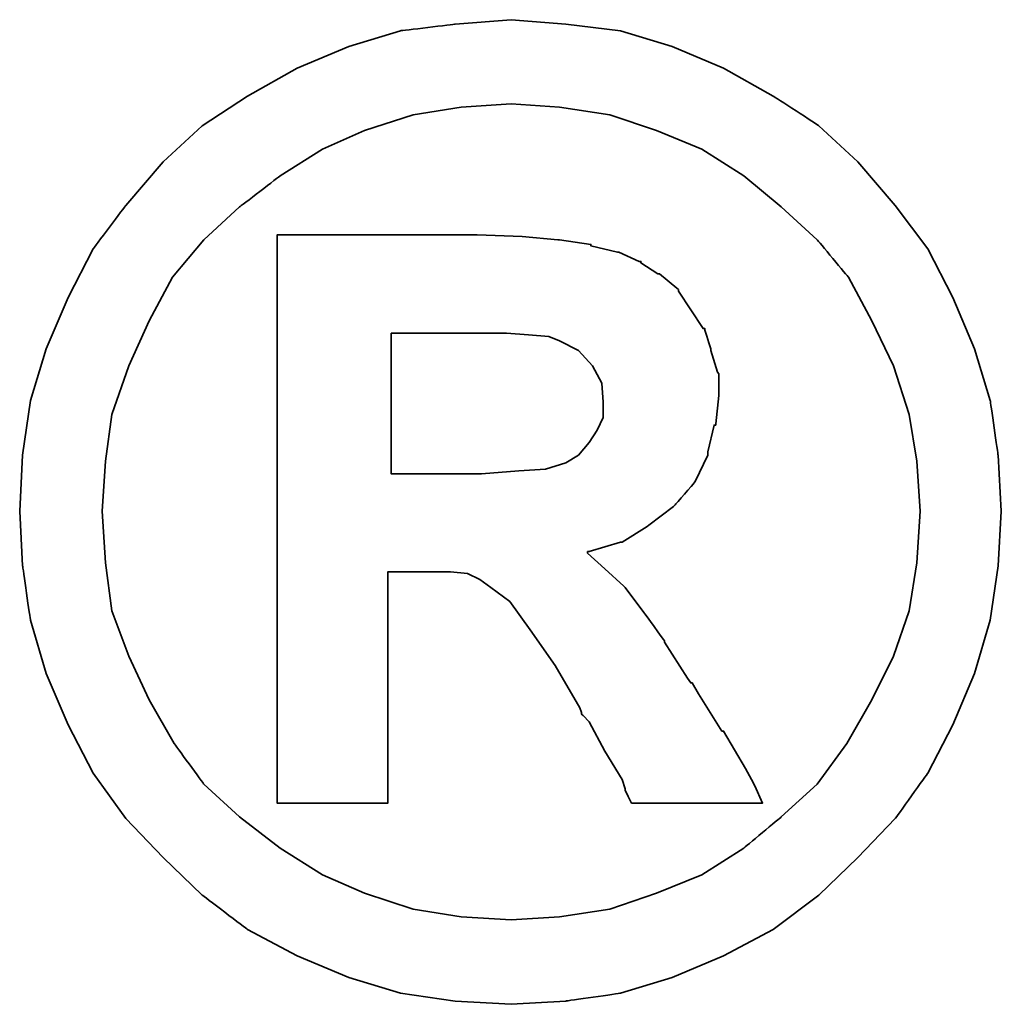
# Model space of a CAD drawing. Header units: millimetres. Extents: x 1 to 139, y 1 to 85.
# Tile 47 of 49: x 128.894 to 129.246, y 42.505 to 42.859. Entities that reach past the tile are written whole.
import ezdxf

# ---------------------------------------------------------------- set-up
doc = ezdxf.new("R2010")
doc.units = ezdxf.units.MM
doc.header["$LTSCALE"] = 0.05
doc.layers.add('DIM', color=4, linetype='CONTINUOUS')
doc.layers.add('layer 1', color=7, linetype='CONTINUOUS')

# ---------------------------------------------------------------- blocks, each defined once
blk = doc.blocks.new('TBI MOTION logo(完整正式版)')
at = {"layer": 'layer 1', "color": 22, "lineweight": 35}
for points, knots in [([(81.20634, 4.98624), (81.20634, 4.98624), (81.18649, 5.32862), (81.18649, 5.32862), (81.18649, 5.32862), (81.18649, 5.32862), (81.13886, 5.66206), (81.13886, 5.66206), (81.13886, 5.66206), (81.13886, 5.66206), (81.04359, 5.97764), (81.04359, 5.97764), (81.04359, 5.97764), (81.04359, 5.97764), (80.91061, 6.29124), (80.91061, 6.29124), (80.91061, 6.29124), (80.91061, 6.29124), (80.75778, 6.58697), (80.75778, 6.58697), (80.75778, 6.58697), (80.75778, 6.58697), (80.5593, 6.85294), (80.5593, 6.85294), (80.5593, 6.85294), (80.5593, 6.85294), (80.33105, 7.1189), (80.33105, 7.1189), (80.33105, 7.1189), (80.33105, 7.1189), (80.09287, 7.33921), (80.09287, 7.33921), (80.09287, 7.33921), (80.09287, 7.33921), (79.815, 7.51982), (79.815, 7.51982), (79.815, 7.51982), (79.815, 7.51982), (79.51133, 7.69051), (79.51133, 7.69051), (79.51133, 7.69051), (79.51133, 7.69051), (79.19773, 7.8235), (79.19773, 7.8235), (79.19773, 7.8235), (79.19773, 7.8235), (78.88215, 7.91877), (78.88215, 7.91877), (78.88215, 7.91877), (78.88215, 7.91877), (78.54871, 7.95846), (78.54871, 7.95846), (78.54871, 7.95846), (78.54871, 7.95846), (78.21526, 7.98625), (78.21526, 7.98625), (78.21526, 7.98625), (78.21526, 7.98625), (77.87388, 7.95846), (77.87388, 7.95846), (77.87388, 7.95846), (77.87388, 7.95846), (77.54044, 7.91877), (77.54044, 7.91877), (77.54044, 7.91877), (77.54044, 7.91877), (77.22485, 7.8235), (77.22485, 7.8235), (77.22485, 7.8235), (77.22485, 7.8235), (76.91027, 7.69051), (76.91027, 7.69051), (76.91027, 7.69051), (76.91027, 7.69051), (76.6056, 7.51982), (76.6056, 7.51982), (76.6056, 7.51982), (76.6056, 7.51982), (76.32972, 7.33921), (76.32972, 7.33921), (76.32972, 7.33921), (76.32972, 7.33921), (76.09154, 7.1189), (76.09154, 7.1189), (76.09154, 7.1189), (76.09154, 7.1189), (75.86329, 6.85294), (75.86329, 6.85294), (75.86329, 6.85294), (75.86329, 6.85294), (75.66382, 6.58697), (75.66382, 6.58697), (75.66382, 6.58697), (75.66382, 6.58697), (75.51099, 6.29124), (75.51099, 6.29124), (75.51099, 6.29124), (75.51099, 6.29124), (75.37702, 5.97764), (75.37702, 5.97764), (75.37702, 5.97764), (75.37702, 5.97764), (75.28175, 5.66206), (75.28175, 5.66206), (75.28175, 5.66206), (75.28175, 5.66206), (75.23411, 5.32862), (75.23411, 5.32862), (75.23411, 5.32862), (75.23411, 5.32862), (75.21625, 4.98624), (75.21625, 4.98624), (75.21625, 4.98624), (75.21625, 4.98624), (75.23411, 4.6528), (75.23411, 4.6528), (75.23411, 4.6528), (75.23411, 4.6528), (75.28175, 4.32035), (75.28175, 4.32035), (75.28175, 4.32035), (75.28175, 4.32035), (75.37702, 3.99583), (75.37702, 3.99583), (75.37702, 3.99583), (75.37702, 3.99583), (75.51099, 3.68224), (75.51099, 3.68224), (75.51099, 3.68224), (75.51099, 3.68224), (75.66382, 3.38749), (75.66382, 3.38749), (75.66382, 3.38749), (75.66382, 3.38749), (75.86329, 3.10963), (75.86329, 3.10963), (75.86329, 3.10963), (75.86329, 3.10963), (76.09154, 2.87145), (76.09154, 2.87145), (76.09154, 2.87145), (76.09154, 2.87145), (76.32972, 2.6432), (76.32972, 2.6432), (76.32972, 2.6432), (76.32972, 2.6432), (76.6056, 2.43381), (76.6056, 2.43381), (76.6056, 2.43381), (76.6056, 2.43381), (76.91027, 2.27205), (76.91027, 2.27205), (76.91027, 2.27205), (76.91027, 2.27205), (77.22485, 2.13906), (77.22485, 2.13906), (77.22485, 2.13906), (77.22485, 2.13906), (77.54044, 2.0438), (77.54044, 2.0438), (77.54044, 2.0438), (77.54044, 2.0438), (77.87388, 1.99616), (77.87388, 1.99616), (77.87388, 1.99616), (77.87388, 1.99616), (78.21526, 1.97631), (78.21526, 1.97631), (78.21526, 1.97631), (78.21526, 1.97631), (78.54871, 1.99616), (78.54871, 1.99616), (78.54871, 1.99616), (78.54871, 1.99616), (78.88215, 2.0438), (78.88215, 2.0438), (78.88215, 2.0438), (78.88215, 2.0438), (79.19773, 2.13906), (79.19773, 2.13906), (79.19773, 2.13906), (79.19773, 2.13906), (79.51133, 2.27205), (79.51133, 2.27205), (79.51133, 2.27205), (79.51133, 2.27205), (79.815, 2.43381), (79.815, 2.43381), (79.815, 2.43381), (79.815, 2.43381), (80.09287, 2.6432), (80.09287, 2.6432), (80.09287, 2.6432), (80.09287, 2.6432), (80.33105, 2.87145), (80.33105, 2.87145), (80.33105, 2.87145), (80.33105, 2.87145), (80.5593, 3.10963), (80.5593, 3.10963), (80.5593, 3.10963), (80.5593, 3.10963), (80.75778, 3.38749), (80.75778, 3.38749), (80.75778, 3.38749), (80.75778, 3.38749), (80.91061, 3.68224), (80.91061, 3.68224), (80.91061, 3.68224), (80.91061, 3.68224), (81.04359, 3.99583), (81.04359, 3.99583), (81.04359, 3.99583), (81.04359, 3.99583), (81.13886, 4.32035), (81.13886, 4.32035), (81.13886, 4.32035), (81.13886, 4.32035), (81.18649, 4.6528), (81.18649, 4.6528), (81.18649, 4.6528), (81.18649, 4.6528), (81.20634, 4.98624), (81.20634, 4.98624)], [0, 0, 0, 0, 0.0178571, 0.0178571, 0.0178571, 0.0178572, 0.0357143, 0.0357143, 0.0357143, 0.0357143, 0.0535714, 0.0535714, 0.0535714, 0.0535714, 0.0714286, 0.0714286, 0.0714286, 0.0714286, 0.0892857, 0.0892857, 0.0892857, 0.0892857, 0.1071429, 0.1071429, 0.1071429, 0.1071429, 0.125, 0.125, 0.125, 0.125, 0.1428571, 0.1428571, 0.1428571, 0.1428572, 0.1607143, 0.1607143, 0.1607143, 0.1607143, 0.1785714, 0.1785714, 0.1785714, 0.1785714, 0.1964286, 0.1964286, 0.1964286, 0.1964286, 0.2142857, 0.2142857, 0.2142857, 0.2142857, 0.2321429, 0.2321429, 0.2321429, 0.2321429, 0.25, 0.25, 0.25, 0.25, 0.2678571, 0.2678571, 0.2678571, 0.2678572, 0.2857143, 0.2857143, 0.2857143, 0.2857143, 0.3035714, 0.3035714, 0.3035714, 0.3035714, 0.3214286, 0.3214286, 0.3214286, 0.3214286, 0.3392857, 0.3392857, 0.3392857, 0.3392857, 0.3571429, 0.3571429, 0.3571429, 0.3571429, 0.375, 0.375, 0.375, 0.375, 0.3928571, 0.3928571, 0.3928571, 0.3928572, 0.4107143, 0.4107143, 0.4107143, 0.4107143, 0.4285714, 0.4285714, 0.4285714, 0.4285714, 0.4464286, 0.4464286, 0.4464286, 0.4464286, 0.4642857, 0.4642857, 0.4642857, 0.4642857, 0.4821429, 0.4821429, 0.4821429, 0.4821429, 0.5, 0.5, 0.5, 0.5, 0.5178571, 0.5178571, 0.5178571, 0.5178572, 0.5357143, 0.5357143, 0.5357143, 0.5357143, 0.5535714, 0.5535714, 0.5535714, 0.5535714, 0.5714286, 0.5714286, 0.5714286, 0.5714286, 0.5892857, 0.5892857, 0.5892857, 0.5892857, 0.6071429, 0.6071429, 0.6071429, 0.6071429, 0.625, 0.625, 0.625, 0.625, 0.6428571, 0.6428571, 0.6428571, 0.6428572, 0.6607143, 0.6607143, 0.6607143, 0.6607143, 0.6785714, 0.6785714, 0.6785714, 0.6785714, 0.6964286, 0.6964286, 0.6964286, 0.6964286, 0.7142857, 0.7142857, 0.7142857, 0.7142857, 0.7321429, 0.7321429, 0.7321429, 0.7321429, 0.75, 0.75, 0.75, 0.75, 0.7678571, 0.7678571, 0.7678571, 0.7678572, 0.7857143, 0.7857143, 0.7857143, 0.7857143, 0.8035714, 0.8035714, 0.8035714, 0.8035714, 0.8214286, 0.8214286, 0.8214286, 0.8214286, 0.8392857, 0.8392857, 0.8392857, 0.8392857, 0.8571429, 0.8571429, 0.8571429, 0.8571429, 0.875, 0.875, 0.875, 0.875, 0.8928571, 0.8928571, 0.8928571, 0.8928572, 0.9107143, 0.9107143, 0.9107143, 0.9107143, 0.9285714, 0.9285714, 0.9285714, 0.9285714, 0.9464286, 0.9464286, 0.9464286, 0.9464286, 0.9642857, 0.9642857, 0.9642857, 0.9642857, 0.9821429, 0.9821429, 0.9821429, 0.9821429, 1, 1, 1, 1]), ([(80.71014, 4.98624), (80.71014, 4.98624), (80.69129, 5.29091), (80.69129, 5.29091), (80.69129, 5.29091), (80.69129, 5.29091), (80.64464, 5.57672), (80.64464, 5.57672), (80.64464, 5.57672), (80.64464, 5.57672), (80.54937, 5.87245), (80.54937, 5.87245), (80.54937, 5.87245), (80.54937, 5.87245), (80.41639, 6.14833), (80.41639, 6.14833), (80.41639, 6.14833), (80.41639, 6.14833), (80.27349, 6.41429), (80.27349, 6.41429), (80.27349, 6.41429), (80.27349, 6.41429), (80.08295, 6.64255), (80.08295, 6.64255), (80.08295, 6.64255), (80.08295, 6.64255), (79.86264, 6.84301), (79.86264, 6.84301), (79.86264, 6.84301), (79.86264, 6.84301), (79.63439, 7.03355), (79.63439, 7.03355), (79.63439, 7.03355), (79.63439, 7.03355), (79.37835, 7.1963), (79.37835, 7.1963), (79.37835, 7.1963), (79.37835, 7.1963), (79.10246, 7.30944), (79.10246, 7.30944), (79.10246, 7.30944), (79.10246, 7.30944), (78.81665, 7.40471), (78.81665, 7.40471), (78.81665, 7.40471), (78.81665, 7.40471), (78.511, 7.45234), (78.511, 7.45234), (78.511, 7.45234), (78.511, 7.45234), (78.21526, 7.47219), (78.21526, 7.47219), (78.21526, 7.47219), (78.21526, 7.47219), (77.9106, 7.45234), (77.9106, 7.45234), (77.9106, 7.45234), (77.9106, 7.45234), (77.61685, 7.40471), (77.61685, 7.40471), (77.61685, 7.40471), (77.61685, 7.40471), (77.32012, 7.30944), (77.32012, 7.30944), (77.32012, 7.30944), (77.32012, 7.30944), (77.06309, 7.1963), (77.06309, 7.1963), (77.06309, 7.1963), (77.06309, 7.1963), (76.80606, 7.03355), (76.80606, 7.03355), (76.80606, 7.03355), (76.80606, 7.03355), (76.55797, 6.84301), (76.55797, 6.84301), (76.55797, 6.84301), (76.55797, 6.84301), (76.34063, 6.64255), (76.34063, 6.64255), (76.34063, 6.64255), (76.34063, 6.64255), (76.1491, 6.41429), (76.1491, 6.41429), (76.1491, 6.41429), (76.1491, 6.41429), (76.0062, 6.14833), (76.0062, 6.14833), (76.0062, 6.14833), (76.0062, 6.14833), (75.88314, 5.87245), (75.88314, 5.87245), (75.88314, 5.87245), (75.88314, 5.87245), (75.77794, 5.57672), (75.77794, 5.57672), (75.77794, 5.57672), (75.77794, 5.57672), (75.73924, 5.29091), (75.73924, 5.29091), (75.73924, 5.29091), (75.73924, 5.29091), (75.72039, 4.98624), (75.72039, 4.98624), (75.72039, 4.98624), (75.72039, 4.98624), (75.73924, 4.67165), (75.73924, 4.67165), (75.73924, 4.67165), (75.73924, 4.67165), (75.77794, 4.37791), (75.77794, 4.37791), (75.77794, 4.37791), (75.77794, 4.37791), (75.88314, 4.10102), (75.88314, 4.10102), (75.88314, 4.10102), (75.88314, 4.10102), (76.0062, 3.83407), (76.0062, 3.83407), (76.0062, 3.83407), (76.0062, 3.83407), (76.15902, 3.56811), (76.15902, 3.56811), (76.15902, 3.56811), (76.15902, 3.56811), (76.34063, 3.32001), (76.34063, 3.32001), (76.34063, 3.32001), (76.34063, 3.32001), (76.55797, 3.11955), (76.55797, 3.11955), (76.55797, 3.11955), (76.55797, 3.11955), (76.80606, 2.92901), (76.80606, 2.92901), (76.80606, 2.92901), (76.80606, 2.92901), (77.06309, 2.76725), (77.06309, 2.76725), (77.06309, 2.76725), (77.06309, 2.76725), (77.32012, 2.65412), (77.32012, 2.65412), (77.32012, 2.65412), (77.32012, 2.65412), (77.61685, 2.55786), (77.61685, 2.55786), (77.61685, 2.55786), (77.61685, 2.55786), (77.9106, 2.51022), (77.9106, 2.51022), (77.9106, 2.51022), (77.9106, 2.51022), (78.21526, 2.49137), (78.21526, 2.49137), (78.21526, 2.49137), (78.21526, 2.49137), (78.511, 2.51022), (78.511, 2.51022), (78.511, 2.51022), (78.511, 2.51022), (78.81665, 2.55786), (78.81665, 2.55786), (78.81665, 2.55786), (78.81665, 2.55786), (79.10246, 2.65412), (79.10246, 2.65412), (79.10246, 2.65412), (79.10246, 2.65412), (79.37835, 2.76725), (79.37835, 2.76725), (79.37835, 2.76725), (79.37835, 2.76725), (79.63439, 2.92901), (79.63439, 2.92901), (79.63439, 2.92901), (79.63439, 2.92901), (79.86264, 3.11955), (79.86264, 3.11955), (79.86264, 3.11955), (79.86264, 3.11955), (80.08295, 3.32001), (80.08295, 3.32001), (80.08295, 3.32001), (80.08295, 3.32001), (80.26356, 3.56811), (80.26356, 3.56811), (80.26356, 3.56811), (80.26356, 3.56811), (80.41639, 3.83407), (80.41639, 3.83407), (80.41639, 3.83407), (80.41639, 3.83407), (80.54937, 4.10102), (80.54937, 4.10102), (80.54937, 4.10102), (80.54937, 4.10102), (80.64464, 4.37791), (80.64464, 4.37791), (80.64464, 4.37791), (80.64464, 4.37791), (80.69129, 4.67165), (80.69129, 4.67165), (80.69129, 4.67165), (80.69129, 4.67165), (80.71014, 4.98624), (80.71014, 4.98624)], [0, 0, 0, 0, 0.0192308, 0.0192308, 0.0192308, 0.0192308, 0.0384615, 0.0384615, 0.0384615, 0.0384615, 0.0576923, 0.0576923, 0.0576923, 0.0576923, 0.0769231, 0.0769231, 0.0769231, 0.0769231, 0.0961538, 0.0961538, 0.0961538, 0.0961539, 0.1153846, 0.1153846, 0.1153846, 0.1153846, 0.1346154, 0.1346154, 0.1346154, 0.1346154, 0.1538462, 0.1538462, 0.1538462, 0.1538462, 0.1730769, 0.1730769, 0.1730769, 0.1730769, 0.1923077, 0.1923077, 0.1923077, 0.1923077, 0.2115385, 0.2115385, 0.2115385, 0.2115385, 0.2307692, 0.2307692, 0.2307692, 0.2307692, 0.25, 0.25, 0.25, 0.25, 0.2692308, 0.2692308, 0.2692308, 0.2692308, 0.2884615, 0.2884615, 0.2884615, 0.2884615, 0.3076923, 0.3076923, 0.3076923, 0.3076923, 0.3269231, 0.3269231, 0.3269231, 0.3269231, 0.3461538, 0.3461538, 0.3461538, 0.3461539, 0.3653846, 0.3653846, 0.3653846, 0.3653846, 0.3846154, 0.3846154, 0.3846154, 0.3846154, 0.4038462, 0.4038462, 0.4038462, 0.4038462, 0.4230769, 0.4230769, 0.4230769, 0.4230769, 0.4423077, 0.4423077, 0.4423077, 0.4423077, 0.4615385, 0.4615385, 0.4615385, 0.4615385, 0.4807692, 0.4807692, 0.4807692, 0.4807692, 0.5, 0.5, 0.5, 0.5, 0.5192308, 0.5192308, 0.5192308, 0.5192308, 0.5384615, 0.5384615, 0.5384615, 0.5384615, 0.5576923, 0.5576923, 0.5576923, 0.5576923, 0.5769231, 0.5769231, 0.5769231, 0.5769231, 0.5961538, 0.5961538, 0.5961538, 0.5961539, 0.6153846, 0.6153846, 0.6153846, 0.6153846, 0.6346154, 0.6346154, 0.6346154, 0.6346154, 0.6538462, 0.6538462, 0.6538462, 0.6538462, 0.6730769, 0.6730769, 0.6730769, 0.6730769, 0.6923077, 0.6923077, 0.6923077, 0.6923077, 0.7115385, 0.7115385, 0.7115385, 0.7115385, 0.7307692, 0.7307692, 0.7307692, 0.7307692, 0.75, 0.75, 0.75, 0.75, 0.7692308, 0.7692308, 0.7692308, 0.7692308, 0.7884615, 0.7884615, 0.7884615, 0.7884615, 0.8076923, 0.8076923, 0.8076923, 0.8076923, 0.8269231, 0.8269231, 0.8269231, 0.8269231, 0.8461538, 0.8461538, 0.8461538, 0.8461539, 0.8653846, 0.8653846, 0.8653846, 0.8653846, 0.8846154, 0.8846154, 0.8846154, 0.8846154, 0.9038462, 0.9038462, 0.9038462, 0.9038462, 0.9230769, 0.9230769, 0.9230769, 0.9230769, 0.9423077, 0.9423077, 0.9423077, 0.9423077, 0.9615385, 0.9615385, 0.9615385, 0.9615385, 0.9807692, 0.9807692, 0.9807692, 0.9807692, 1, 1, 1, 1]), ([(76.78721, 3.2823), (76.78721, 3.2823), (76.78721, 3.32001), (76.78721, 3.32001), (76.78721, 3.32001), (76.78721, 3.32001), (76.78721, 3.42422), (76.78721, 3.42422), (76.78721, 3.42422), (76.78721, 3.42422), (76.78721, 3.59689), (76.78721, 3.59689), (76.78721, 3.59689), (76.78721, 3.59689), (76.78721, 3.80529), (76.78721, 3.80529), (76.78721, 3.80529), (76.78721, 3.80529), (76.78721, 4.0524), (76.78721, 4.0524), (76.78721, 4.0524), (76.78721, 4.0524), (76.78721, 4.32035), (76.78721, 4.32035), (76.78721, 4.32035), (76.78721, 4.32035), (76.78721, 4.92868), (76.78721, 4.92868), (76.78721, 4.92868), (76.78721, 4.92868), (76.78721, 5.53801), (76.78721, 5.53801), (76.78721, 5.53801), (76.78721, 5.53801), (76.78721, 5.82482), (76.78721, 5.82482), (76.78721, 5.82482), (76.78721, 5.82482), (76.78721, 6.07291), (76.78721, 6.07291), (76.78721, 6.07291), (76.78721, 6.07291), (76.78721, 6.30017), (76.78721, 6.30017), (76.78721, 6.30017), (76.78721, 6.30017), (76.78721, 6.45399), (76.78721, 6.45399), (76.78721, 6.45399), (76.78721, 6.45399), (76.78721, 6.5572), (76.78721, 6.5572), (76.78721, 6.5572), (76.78721, 6.5572), (76.78721, 6.59689), (76.78721, 6.59689), (76.78721, 6.59689), (76.78721, 6.59689), (76.78721, 6.67232), (76.78721, 6.67232), (76.78721, 6.67232), (76.78721, 6.67232), (76.8537, 6.67232), (76.8537, 6.67232), (76.8537, 6.67232), (76.8537, 6.67232), (76.87355, 6.67232), (76.87355, 6.67232), (76.87355, 6.67232), (76.87355, 6.67232), (76.91027, 6.67232), (76.91027, 6.67232), (76.91027, 6.67232), (76.91027, 6.67232), (77.04424, 6.67232), (77.04424, 6.67232), (77.04424, 6.67232), (77.04424, 6.67232), (77.22485, 6.67232), (77.22485, 6.67232), (77.22485, 6.67232), (77.22485, 6.67232), (77.43524, 6.67232), (77.43524, 6.67232), (77.43524, 6.67232), (77.43524, 6.67232), (77.65357, 6.67232), (77.65357, 6.67232), (77.65357, 6.67232), (77.65357, 6.67232), (77.82625, 6.67232), (77.82625, 6.67232), (77.82625, 6.67232), (77.82625, 6.67232), (77.94037, 6.67232), (77.94037, 6.67232), (77.94037, 6.67232), (77.94037, 6.67232), (77.97709, 6.67232), (77.97709, 6.67232), (77.97709, 6.67232), (77.97709, 6.67232), (77.99694, 6.67232), (77.99694, 6.67232), (77.99694, 6.67232), (77.99694, 6.67232), (78.00686, 6.67232), (78.00686, 6.67232), (78.00686, 6.67232), (78.00686, 6.67232), (78.28275, 6.6624), (78.28275, 6.6624), (78.28275, 6.6624), (78.28275, 6.6624), (78.50107, 6.64255), (78.50107, 6.64255), (78.50107, 6.64255), (78.50107, 6.64255), (78.511, 6.64255), (78.511, 6.64255), (78.511, 6.64255), (78.511, 6.64255), (78.70154, 6.61476), (78.70154, 6.61476), (78.70154, 6.61476), (78.70154, 6.61476), (78.70154, 6.60483), (78.70154, 6.60483), (78.70154, 6.60483), (78.70154, 6.60483), (78.86429, 6.56713), (78.86429, 6.56713), (78.86429, 6.56713), (78.86429, 6.56713), (78.87223, 6.56713), (78.87223, 6.56713), (78.87223, 6.56713), (78.87223, 6.56713), (78.99727, 6.51056), (78.99727, 6.51056), (78.99727, 6.51056), (78.99727, 6.51056), (79.00719, 6.51056), (79.00719, 6.51056), (79.00719, 6.51056), (79.00719, 6.51056), (79.00719, 6.50162), (79.00719, 6.50162), (79.00719, 6.50162), (79.00719, 6.50162), (79.1104, 6.43415), (79.1104, 6.43415), (79.1104, 6.43415), (79.1104, 6.43415), (79.12132, 6.43415), (79.12132, 6.43415), (79.12132, 6.43415), (79.12132, 6.43415), (79.22552, 6.34781), (79.22552, 6.34781), (79.22552, 6.34781), (79.22552, 6.34781), (79.23544, 6.33888), (79.23544, 6.33888), (79.23544, 6.33888), (79.23544, 6.33888), (79.23544, 6.32895), (79.23544, 6.32895), (79.23544, 6.32895), (79.23544, 6.32895), (79.31087, 6.21483), (79.31087, 6.21483), (79.31087, 6.21483), (79.31087, 6.21483), (79.38629, 6.1007), (79.38629, 6.1007), (79.38629, 6.1007), (79.38629, 6.1007), (79.3972, 6.1007), (79.3972, 6.1007), (79.3972, 6.1007), (79.3972, 6.1007), (79.3972, 6.09078), (79.3972, 6.09078), (79.3972, 6.09078), (79.3972, 6.09078), (79.43392, 5.97764), (79.43392, 5.97764), (79.43392, 5.97764), (79.43392, 5.97764), (79.43392, 5.96772), (79.43392, 5.96772), (79.43392, 5.96772), (79.43392, 5.96772), (79.47362, 5.83474), (79.47362, 5.83474), (79.47362, 5.83474), (79.47362, 5.83474), (79.48156, 5.82482), (79.48156, 5.82482), (79.48156, 5.82482), (79.48156, 5.82482), (79.48156, 5.69977), (79.48156, 5.69977), (79.48156, 5.69977), (79.48156, 5.69977), (79.48156, 5.69183), (79.48156, 5.69183), (79.48156, 5.69183), (79.48156, 5.69183), (79.4637, 5.51915), (79.4637, 5.51915), (79.4637, 5.51915), (79.4637, 5.51915), (79.4637, 5.51122), (79.4637, 5.51122), (79.4637, 5.51122), (79.4637, 5.51122), (79.45377, 5.51122), (79.45377, 5.51122), (79.45377, 5.51122), (79.45377, 5.51122), (79.41507, 5.34847), (79.41507, 5.34847), (79.41507, 5.34847), (79.41507, 5.34847), (79.41507, 5.33854), (79.41507, 5.33854), (79.41507, 5.33854), (79.41507, 5.33854), (79.41507, 5.32862), (79.41507, 5.32862), (79.41507, 5.32862), (79.41507, 5.32862), (79.33865, 5.16785), (79.33865, 5.16785), (79.33865, 5.16785), (79.33865, 5.16785), (79.33071, 5.15693), (79.33071, 5.15693), (79.33071, 5.15693), (79.33071, 5.15693), (79.2156, 5.02495), (79.2156, 5.02495), (79.2156, 5.02495), (79.2156, 5.02495), (79.20567, 5.01502), (79.20567, 5.01502), (79.20567, 5.01502), (79.20567, 5.01502), (79.05483, 4.89991), (79.05483, 4.89991), (79.05483, 4.89991), (79.05483, 4.89991), (79.04491, 4.89197), (79.04491, 4.89197), (79.04491, 4.89197), (79.04491, 4.89197), (78.89208, 4.7967), (78.89208, 4.7967), (78.89208, 4.7967), (78.89208, 4.7967), (78.88215, 4.7967), (78.88215, 4.7967), (78.88215, 4.7967), (78.88215, 4.7967), (78.69161, 4.73913), (78.69161, 4.73913), (78.69161, 4.73913), (78.69161, 4.73913), (78.68169, 4.73913), (78.68169, 4.73913), (78.68169, 4.73913), (78.68169, 4.73913), (78.68169, 4.72921), (78.68169, 4.72921), (78.68169, 4.72921), (78.68169, 4.72921), (78.78688, 4.63394), (78.78688, 4.63394), (78.78688, 4.63394), (78.78688, 4.63394), (78.902, 4.52875), (78.902, 4.52875), (78.902, 4.52875), (78.902, 4.52875), (78.91093, 4.52081), (78.91093, 4.52081), (78.91093, 4.52081), (78.91093, 4.52081), (79.02506, 4.36798), (79.02506, 4.36798), (79.02506, 4.36798), (79.02506, 4.36798), (79.1501, 4.1953), (79.1501, 4.1953), (79.1501, 4.1953), (79.1501, 4.1953), (79.1501, 4.18736), (79.1501, 4.18736), (79.1501, 4.18736), (79.1501, 4.18736), (79.29201, 3.96705), (79.29201, 3.96705), (79.29201, 3.96705), (79.29201, 3.96705), (79.31087, 3.93828), (79.31087, 3.93828), (79.31087, 3.93828), (79.31087, 3.93828), (79.32079, 3.93828), (79.32079, 3.93828), (79.32079, 3.93828), (79.32079, 3.93828), (79.3585, 3.87178), (79.3585, 3.87178), (79.3585, 3.87178), (79.3585, 3.87178), (79.50141, 3.64353), (79.50141, 3.64353), (79.50141, 3.64353), (79.50141, 3.64353), (79.51133, 3.64353), (79.51133, 3.64353), (79.51133, 3.64353), (79.51133, 3.64353), (79.64431, 3.41528), (79.64431, 3.41528), (79.64431, 3.41528), (79.64431, 3.41528), (79.68202, 3.3478), (79.68202, 3.3478), (79.68202, 3.3478), (79.68202, 3.3478), (79.70187, 3.31009), (79.70187, 3.31009), (79.70187, 3.31009), (79.70187, 3.31009), (79.7495, 3.2049), (79.7495, 3.2049), (79.7495, 3.2049), (79.7495, 3.2049), (79.64431, 3.2049), (79.64431, 3.2049), (79.64431, 3.2049), (79.64431, 3.2049), (79.62546, 3.2049), (79.62546, 3.2049), (79.62546, 3.2049), (79.62546, 3.2049), (79.53912, 3.2049), (79.53912, 3.2049), (79.53912, 3.2049), (79.53912, 3.2049), (79.31087, 3.2049), (79.31087, 3.2049), (79.31087, 3.2049), (79.31087, 3.2049), (79.08262, 3.2049), (79.08262, 3.2049), (79.08262, 3.2049), (79.08262, 3.2049), (79.00719, 3.2049), (79.00719, 3.2049), (79.00719, 3.2049), (79.00719, 3.2049), (78.98735, 3.2049), (78.98735, 3.2049), (78.98735, 3.2049), (78.98735, 3.2049), (78.94964, 3.2049), (78.94964, 3.2049), (78.94964, 3.2049), (78.94964, 3.2049), (78.92979, 3.24459), (78.92979, 3.24459), (78.92979, 3.24459), (78.92979, 3.24459), (78.91093, 3.2823), (78.91093, 3.2823), (78.91093, 3.2823), (78.91093, 3.2823), (78.91093, 3.29223), (78.91093, 3.29223), (78.91093, 3.29223), (78.91093, 3.29223), (78.89208, 3.3478), (78.89208, 3.3478), (78.89208, 3.3478), (78.89208, 3.3478), (78.78688, 3.52048), (78.78688, 3.52048), (78.78688, 3.52048), (78.78688, 3.52048), (78.69161, 3.7001), (78.69161, 3.7001), (78.69161, 3.7001), (78.69161, 3.7001), (78.6539, 3.7388), (78.6539, 3.7388), (78.6539, 3.7388), (78.6539, 3.7388), (78.64398, 3.74873), (78.64398, 3.74873), (78.64398, 3.74873), (78.64398, 3.74873), (78.64398, 3.75766), (78.64398, 3.75766), (78.64398, 3.75766), (78.64398, 3.75766), (78.63405, 3.78644), (78.63405, 3.78644), (78.63405, 3.78644), (78.63405, 3.78644), (78.48321, 4.04347), (78.48321, 4.04347), (78.48321, 4.04347), (78.48321, 4.04347), (78.33038, 4.2618), (78.33038, 4.2618), (78.33038, 4.2618), (78.33038, 4.2618), (78.20732, 4.43447), (78.20732, 4.43447), (78.20732, 4.43447), (78.20732, 4.43447), (78.09221, 4.52081), (78.09221, 4.52081), (78.09221, 4.52081), (78.09221, 4.52081), (78.02472, 4.56845), (78.02472, 4.56845), (78.02472, 4.56845), (78.02472, 4.56845), (77.9493, 4.60616), (77.9493, 4.60616), (77.9493, 4.60616), (77.9493, 4.60616), (77.8451, 4.61608), (77.8451, 4.61608), (77.8451, 4.61608), (77.8451, 4.61608), (77.71113, 4.61608), (77.71113, 4.61608), (77.71113, 4.61608), (77.71113, 4.61608), (77.69128, 4.61608), (77.69128, 4.61608), (77.69128, 4.61608), (77.69128, 4.61608), (77.67342, 4.61608), (77.67342, 4.61608), (77.67342, 4.61608), (77.67342, 4.61608), (77.5583, 4.61608), (77.5583, 4.61608), (77.5583, 4.61608), (77.5583, 4.61608), (77.46303, 4.61608), (77.46303, 4.61608), (77.46303, 4.61608), (77.46303, 4.61608), (77.46303, 4.54761), (77.46303, 4.54761), (77.46303, 4.54761), (77.46303, 4.54761), (77.46303, 4.47318), (77.46303, 4.47318), (77.46303, 4.47318), (77.46303, 4.47318), (77.46303, 4.24294), (77.46303, 4.24294), (77.46303, 4.24294), (77.46303, 4.24294), (77.46303, 3.99583), (77.46303, 3.99583), (77.46303, 3.99583), (77.46303, 3.99583), (77.46303, 3.72888), (77.46303, 3.72888), (77.46303, 3.72888), (77.46303, 3.72888), (77.46303, 3.51055), (77.46303, 3.51055), (77.46303, 3.51055), (77.46303, 3.51055), (77.46303, 3.42422), (77.46303, 3.42422), (77.46303, 3.42422), (77.46303, 3.42422), (77.46303, 3.35773), (77.46303, 3.35773), (77.46303, 3.35773), (77.46303, 3.35773), (77.46303, 3.30017), (77.46303, 3.30017), (77.46303, 3.30017), (77.46303, 3.30017), (77.46303, 3.2823), (77.46303, 3.2823), (77.46303, 3.2823), (77.46303, 3.2823), (77.46303, 3.2049), (77.46303, 3.2049), (77.46303, 3.2049), (77.46303, 3.2049), (77.39753, 3.2049), (77.39753, 3.2049), (77.39753, 3.2049), (77.39753, 3.2049), (77.37768, 3.2049), (77.37768, 3.2049), (77.37768, 3.2049), (77.37768, 3.2049), (77.32012, 3.2049), (77.32012, 3.2049), (77.32012, 3.2049), (77.32012, 3.2049), (77.12165, 3.2049), (77.12165, 3.2049), (77.12165, 3.2049), (77.12165, 3.2049), (76.94897, 3.2049), (76.94897, 3.2049), (76.94897, 3.2049), (76.94897, 3.2049), (76.8924, 3.2049), (76.8924, 3.2049), (76.8924, 3.2049), (76.8924, 3.2049), (76.8537, 3.2049), (76.8537, 3.2049), (76.8537, 3.2049), (76.8537, 3.2049), (76.78721, 3.2049), (76.78721, 3.2049), (76.78721, 3.2049), (76.78721, 3.2049), (76.78721, 3.2823), (76.78721, 3.2823)], [0, 0, 0, 0, 0.0074074, 0.0074074, 0.0074074, 0.0074074, 0.0148148, 0.0148148, 0.0148148, 0.0148148, 0.0222222, 0.0222222, 0.0222222, 0.0222222, 0.0296296, 0.0296296, 0.0296296, 0.0296296, 0.037037, 0.037037, 0.037037, 0.037037, 0.0444444, 0.0444444, 0.0444444, 0.0444445, 0.0518519, 0.0518519, 0.0518519, 0.0518519, 0.0592593, 0.0592593, 0.0592593, 0.0592593, 0.0666667, 0.0666667, 0.0666667, 0.0666667, 0.0740741, 0.0740741, 0.0740741, 0.0740741, 0.0814815, 0.0814815, 0.0814815, 0.0814815, 0.0888889, 0.0888889, 0.0888889, 0.0888889, 0.0962963, 0.0962963, 0.0962963, 0.0962963, 0.1037037, 0.1037037, 0.1037037, 0.1037037, 0.1111111, 0.1111111, 0.1111111, 0.1111111, 0.1185185, 0.1185185, 0.1185185, 0.1185185, 0.1259259, 0.1259259, 0.1259259, 0.1259259, 0.1333333, 0.1333333, 0.1333333, 0.1333333, 0.1407407, 0.1407407, 0.1407407, 0.1407408, 0.1481481, 0.1481481, 0.1481481, 0.1481482, 0.1555556, 0.1555556, 0.1555556, 0.1555556, 0.162963, 0.162963, 0.162963, 0.162963, 0.1703704, 0.1703704, 0.1703704, 0.1703704, 0.1777778, 0.1777778, 0.1777778, 0.1777778, 0.1851852, 0.1851852, 0.1851852, 0.1851852, 0.1925926, 0.1925926, 0.1925926, 0.1925926, 0.2, 0.2, 0.2, 0.2, 0.2074074, 0.2074074, 0.2074074, 0.2074074, 0.2148148, 0.2148148, 0.2148148, 0.2148148, 0.2222222, 0.2222222, 0.2222222, 0.2222222, 0.2296296, 0.2296296, 0.2296296, 0.2296296, 0.237037, 0.237037, 0.237037, 0.237037, 0.2444444, 0.2444444, 0.2444444, 0.2444445, 0.2518519, 0.2518519, 0.2518519, 0.2518519, 0.2592593, 0.2592593, 0.2592593, 0.2592593, 0.2666667, 0.2666667, 0.2666667, 0.2666667, 0.2740741, 0.2740741, 0.2740741, 0.2740741, 0.2814815, 0.2814815, 0.2814815, 0.2814815, 0.2888889, 0.2888889, 0.2888889, 0.2888889, 0.2962963, 0.2962963, 0.2962963, 0.2962963, 0.3037037, 0.3037037, 0.3037037, 0.3037037, 0.3111111, 0.3111111, 0.3111111, 0.3111111, 0.3185185, 0.3185185, 0.3185185, 0.3185185, 0.3259259, 0.3259259, 0.3259259, 0.3259259, 0.3333333, 0.3333333, 0.3333333, 0.3333333, 0.3407407, 0.3407407, 0.3407407, 0.3407408, 0.3481481, 0.3481481, 0.3481481, 0.3481482, 0.3555556, 0.3555556, 0.3555556, 0.3555556, 0.362963, 0.362963, 0.362963, 0.362963, 0.3703704, 0.3703704, 0.3703704, 0.3703704, 0.3777778, 0.3777778, 0.3777778, 0.3777778, 0.3851852, 0.3851852, 0.3851852, 0.3851852, 0.3925926, 0.3925926, 0.3925926, 0.3925926, 0.4, 0.4, 0.4, 0.4, 0.4074074, 0.4074074, 0.4074074, 0.4074074, 0.4148148, 0.4148148, 0.4148148, 0.4148148, 0.4222222, 0.4222222, 0.4222222, 0.4222222, 0.4296296, 0.4296296, 0.4296296, 0.4296296, 0.437037, 0.437037, 0.437037, 0.437037, 0.4444444, 0.4444444, 0.4444444, 0.4444445, 0.4518519, 0.4518519, 0.4518519, 0.4518519, 0.4592593, 0.4592593, 0.4592593, 0.4592593, 0.4666667, 0.4666667, 0.4666667, 0.4666667, 0.4740741, 0.4740741, 0.4740741, 0.4740741, 0.4814815, 0.4814815, 0.4814815, 0.4814815, 0.4888889, 0.4888889, 0.4888889, 0.4888889, 0.4962963, 0.4962963, 0.4962963, 0.4962963, 0.5037037, 0.5037037, 0.5037037, 0.5037037, 0.5111111, 0.5111111, 0.5111111, 0.5111111, 0.5185185, 0.5185185, 0.5185185, 0.5185185, 0.5259259, 0.5259259, 0.5259259, 0.5259259, 0.5333333, 0.5333333, 0.5333333, 0.5333333, 0.5407407, 0.5407407, 0.5407407, 0.5407408, 0.5481481, 0.5481481, 0.5481481, 0.5481482, 0.5555556, 0.5555556, 0.5555556, 0.5555556, 0.562963, 0.562963, 0.562963, 0.562963, 0.5703704, 0.5703704, 0.5703704, 0.5703704, 0.5777778, 0.5777778, 0.5777778, 0.5777778, 0.5851852, 0.5851852, 0.5851852, 0.5851852, 0.5925926, 0.5925926, 0.5925926, 0.5925926, 0.6, 0.6, 0.6, 0.6, 0.6074074, 0.6074074, 0.6074074, 0.6074074, 0.6148148, 0.6148148, 0.6148148, 0.6148148, 0.6222222, 0.6222222, 0.6222222, 0.6222222, 0.6296296, 0.6296296, 0.6296296, 0.6296296, 0.637037, 0.637037, 0.637037, 0.637037, 0.6444444, 0.6444444, 0.6444444, 0.6444445, 0.6518519, 0.6518519, 0.6518519, 0.6518519, 0.6592593, 0.6592593, 0.6592593, 0.6592593, 0.6666667, 0.6666667, 0.6666667, 0.6666667, 0.6740741, 0.6740741, 0.6740741, 0.6740741, 0.6814815, 0.6814815, 0.6814815, 0.6814815, 0.6888889, 0.6888889, 0.6888889, 0.6888889, 0.6962963, 0.6962963, 0.6962963, 0.6962963, 0.7037037, 0.7037037, 0.7037037, 0.7037037, 0.7111111, 0.7111111, 0.7111111, 0.7111111, 0.7185185, 0.7185185, 0.7185185, 0.7185185, 0.7259259, 0.7259259, 0.7259259, 0.7259259, 0.7333333, 0.7333333, 0.7333333, 0.7333333, 0.7407407, 0.7407407, 0.7407407, 0.7407408, 0.7481481, 0.7481481, 0.7481481, 0.7481482, 0.7555556, 0.7555556, 0.7555556, 0.7555556, 0.762963, 0.762963, 0.762963, 0.762963, 0.7703704, 0.7703704, 0.7703704, 0.7703704, 0.7777778, 0.7777778, 0.7777778, 0.7777778, 0.7851852, 0.7851852, 0.7851852, 0.7851852, 0.7925926, 0.7925926, 0.7925926, 0.7925926, 0.8, 0.8, 0.8, 0.8, 0.8074074, 0.8074074, 0.8074074, 0.8074074, 0.8148148, 0.8148148, 0.8148148, 0.8148148, 0.8222222, 0.8222222, 0.8222222, 0.8222222, 0.8296296, 0.8296296, 0.8296296, 0.8296296, 0.837037, 0.837037, 0.837037, 0.837037, 0.8444444, 0.8444444, 0.8444444, 0.8444445, 0.8518519, 0.8518519, 0.8518519, 0.8518519, 0.8592593, 0.8592593, 0.8592593, 0.8592593, 0.8666667, 0.8666667, 0.8666667, 0.8666667, 0.8740741, 0.8740741, 0.8740741, 0.8740741, 0.8814815, 0.8814815, 0.8814815, 0.8814815, 0.8888889, 0.8888889, 0.8888889, 0.8888889, 0.8962963, 0.8962963, 0.8962963, 0.8962963, 0.9037037, 0.9037037, 0.9037037, 0.9037037, 0.9111111, 0.9111111, 0.9111111, 0.9111111, 0.9185185, 0.9185185, 0.9185185, 0.9185185, 0.9259259, 0.9259259, 0.9259259, 0.9259259, 0.9333333, 0.9333333, 0.9333333, 0.9333333, 0.9407407, 0.9407407, 0.9407407, 0.9407408, 0.9481481, 0.9481481, 0.9481481, 0.9481482, 0.9555556, 0.9555556, 0.9555556, 0.9555556, 0.962963, 0.962963, 0.962963, 0.962963, 0.9703704, 0.9703704, 0.9703704, 0.9703704, 0.9777778, 0.9777778, 0.9777778, 0.9777778, 0.9851852, 0.9851852, 0.9851852, 0.9851852, 0.9925926, 0.9925926, 0.9925926, 0.9925926, 1, 1, 1, 1]), ([(77.48288, 6.07291), (77.48288, 6.07291), (77.48288, 5.99551), (77.48288, 5.99551), (77.48288, 5.99551), (77.48288, 5.99551), (77.48288, 5.82482), (77.48288, 5.82482), (77.48288, 5.82482), (77.48288, 5.82482), (77.48288, 5.63328), (77.48288, 5.63328), (77.48288, 5.63328), (77.48288, 5.63328), (77.48288, 5.46358), (77.48288, 5.46358), (77.48288, 5.46358), (77.48288, 5.46358), (77.48288, 5.29091), (77.48288, 5.29091), (77.48288, 5.29091), (77.48288, 5.29091), (77.48288, 5.21449), (77.48288, 5.21449), (77.48288, 5.21449), (77.48288, 5.21449), (77.50074, 5.21449), (77.50074, 5.21449), (77.50074, 5.21449), (77.50074, 5.21449), (77.71113, 5.21449), (77.71113, 5.21449), (77.71113, 5.21449), (77.71113, 5.21449), (77.94037, 5.21449), (77.94037, 5.21449), (77.94037, 5.21449), (77.94037, 5.21449), (78.01579, 5.21449), (78.01579, 5.21449), (78.01579, 5.21449), (78.01579, 5.21449), (78.03465, 5.21449), (78.03465, 5.21449), (78.03465, 5.21449), (78.03465, 5.21449), (78.2629, 5.23335), (78.2629, 5.23335), (78.2629, 5.23335), (78.2629, 5.23335), (78.42565, 5.24327), (78.42565, 5.24327), (78.42565, 5.24327), (78.42565, 5.24327), (78.54871, 5.28098), (78.54871, 5.28098), (78.54871, 5.28098), (78.54871, 5.28098), (78.62611, 5.32862), (78.62611, 5.32862), (78.62611, 5.32862), (78.62611, 5.32862), (78.69161, 5.40503), (78.69161, 5.40503), (78.69161, 5.40503), (78.69161, 5.40503), (78.73925, 5.48145), (78.73925, 5.48145), (78.73925, 5.48145), (78.73925, 5.48145), (78.77696, 5.55885), (78.77696, 5.55885), (78.77696, 5.55885), (78.77696, 5.55885), (78.77696, 5.65214), (78.77696, 5.65214), (78.77696, 5.65214), (78.77696, 5.65214), (78.76902, 5.76726), (78.76902, 5.76726), (78.76902, 5.76726), (78.76902, 5.76726), (78.71146, 5.87245), (78.71146, 5.87245), (78.71146, 5.87245), (78.71146, 5.87245), (78.62611, 5.96772), (78.62611, 5.96772), (78.62611, 5.96772), (78.62611, 5.96772), (78.511, 6.02528), (78.511, 6.02528), (78.511, 6.02528), (78.511, 6.02528), (78.44451, 6.05306), (78.44451, 6.05306), (78.44451, 6.05306), (78.44451, 6.05306), (78.32046, 6.06299), (78.32046, 6.06299), (78.32046, 6.06299), (78.32046, 6.06299), (78.18748, 6.07291), (78.18748, 6.07291), (78.18748, 6.07291), (78.18748, 6.07291), (77.99694, 6.07291), (77.99694, 6.07291), (77.99694, 6.07291), (77.99694, 6.07291), (77.97709, 6.07291), (77.97709, 6.07291), (77.97709, 6.07291), (77.97709, 6.07291), (77.90167, 6.07291), (77.90167, 6.07291), (77.90167, 6.07291), (77.90167, 6.07291), (77.69128, 6.07291), (77.69128, 6.07291), (77.69128, 6.07291), (77.69128, 6.07291), (77.50074, 6.07291), (77.50074, 6.07291), (77.50074, 6.07291), (77.50074, 6.07291), (77.48288, 6.07291), (77.48288, 6.07291)], [0, 0, 0, 0, 0.03125, 0.03125, 0.03125, 0.03125, 0.0625, 0.0625, 0.0625, 0.0625, 0.09375, 0.09375, 0.09375, 0.09375, 0.125, 0.125, 0.125, 0.125, 0.15625, 0.15625, 0.15625, 0.15625, 0.1875, 0.1875, 0.1875, 0.1875, 0.21875, 0.21875, 0.21875, 0.21875, 0.25, 0.25, 0.25, 0.25, 0.28125, 0.28125, 0.28125, 0.28125, 0.3125, 0.3125, 0.3125, 0.3125, 0.34375, 0.34375, 0.34375, 0.34375, 0.375, 0.375, 0.375, 0.375, 0.40625, 0.40625, 0.40625, 0.40625, 0.4375, 0.4375, 0.4375, 0.4375, 0.46875, 0.46875, 0.46875, 0.46875, 0.5, 0.5, 0.5, 0.5, 0.53125, 0.53125, 0.53125, 0.53125, 0.5625, 0.5625, 0.5625, 0.5625, 0.59375, 0.59375, 0.59375, 0.59375, 0.625, 0.625, 0.625, 0.625, 0.65625, 0.65625, 0.65625, 0.65625, 0.6875, 0.6875, 0.6875, 0.6875, 0.71875, 0.71875, 0.71875, 0.71875, 0.75, 0.75, 0.75, 0.75, 0.78125, 0.78125, 0.78125, 0.78125, 0.8125, 0.8125, 0.8125, 0.8125, 0.84375, 0.84375, 0.84375, 0.84375, 0.875, 0.875, 0.875, 0.875, 0.90625, 0.90625, 0.90625, 0.90625, 0.9375, 0.9375, 0.9375, 0.9375, 0.96875, 0.96875, 0.96875, 0.96875, 1, 1, 1, 1])]:
    blk.add_open_spline(points, degree=3, knots=knots, dxfattribs=at)

msp = doc.modelspace()

# ---------------------------------------------------------------- block references
at = {"layer": 'DIM', "color": 7, "xscale": 0.0588462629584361, "yscale": 0.0588462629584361, "zscale": 0.0588462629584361}
msp.add_blockref('TBI MOTION logo(完整正式版)', (124.46771, 42.38865), dxfattribs=at)

doc.saveas('drawing.dxf')
